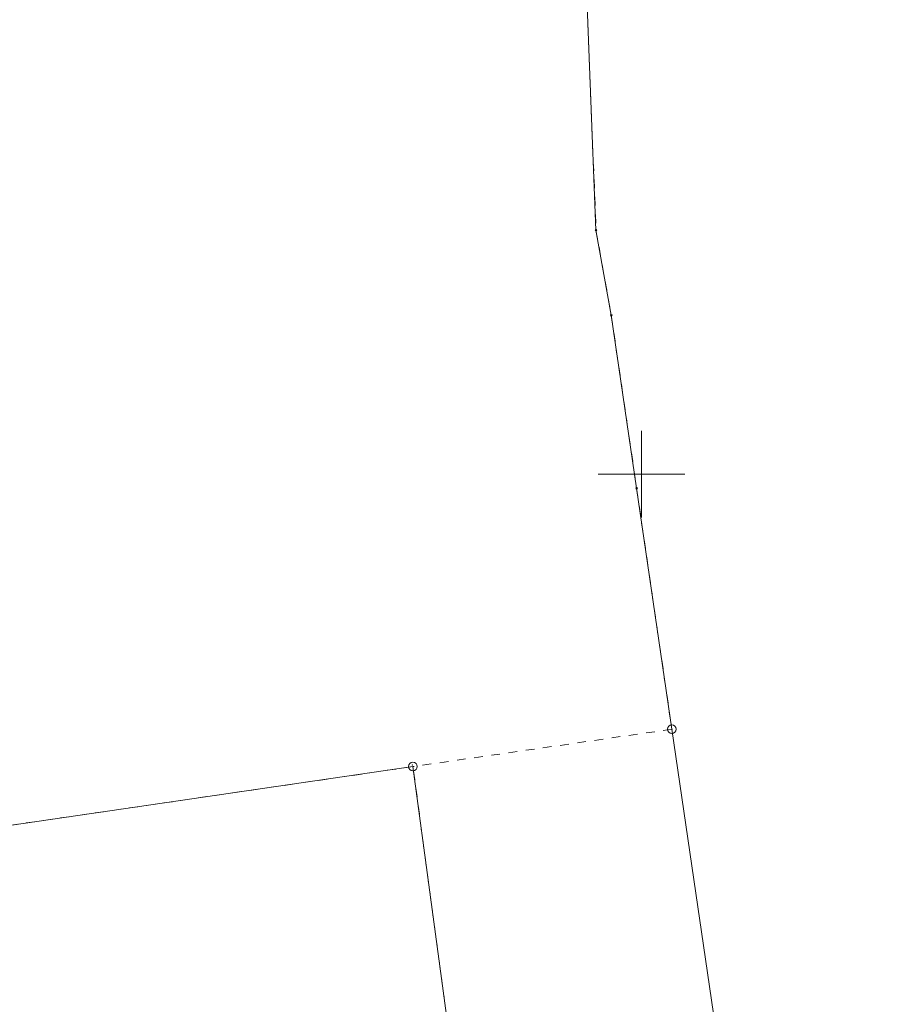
# Model space of a CAD drawing. Extents: x 6456700 to 6518119, y 5963420 to 5980059.
# Tile 242 of 256: x 6512483 to 6512533, y 5966518 to 5966575. Entities that reach past the tile are written whole.
import ezdxf

# ---------------------------------------------------------------- set-up
doc = ezdxf.new("R2010")
doc.units = 0
doc.header["$MEASUREMENT"] = 0
doc.linetypes.add('L_0_03', pattern=[1, 0.5, -0.5])
doc.layers.get('0').update_dxf_attribs({"color": 2, "linetype": 'CONTINUOUS', "lineweight": 5})
for name, color, linetype, lineweight in [('202_punkt_graniczny', 7, 'CONTINUOUS', 18), ('203_punkt_graniczny', 7, 'CONTINUOUS', 18), ('218_kontur_uzytku_gruntowego', 96, 'L_0_03', 18), ('219_dzialka_ewidencyjna', 7, 'CONTINUOUS', 18), ('9mm Kreska ciągła', 252, 'CONTINUOUS', 9), ('ogrodzenie_trwale', 7, 'CONTINUOUS', 18), ('siatka_krzyrzy', 7, 'CONTINUOUS', 18)]:
    doc.layers.add(name, color=color, linetype=linetype, lineweight=lineweight)

# ---------------------------------------------------------------- blocks, each defined once
blk = doc.blocks.new('mdcp_nowa')
at = {"layer": '203_punkt_graniczny', "linetype": 'Continuous', "lineweight": 18, "true_color": 0x000000}
for points in [[(6495247.38, 5983014.005, 1), (6495247.38, 5983014.095, 1)], [(6495248.26, 5983009.105, 1), (6495248.26, 5983009.195, 1)], [(6495249.72, 5982999.145, 1), (6495249.72, 5982999.235, 1)]]:
    blk.add_hatch(color=18, dxfattribs=at).paths.add_polyline_path(points)
at = {"layer": '202_punkt_graniczny', "color": 7, "linetype": 'Continuous', "lineweight": 18}
for centre in [(6495251.75, 5982985.32), (6495236.84, 5982983.17)]:
    blk.add_circle(centre, 0.25, dxfattribs=at)
at = {"layer": '202_punkt_graniczny'}
for p in [(6495251.75, 5982985.32), (6495236.84, 5982983.17)]:
    blk.add_point(p, dxfattribs=at)
at = {"layer": '203_punkt_graniczny', "color": 7, "linetype": 'Continuous', "lineweight": 18}
for centre in [(6495247.38, 5983014.05), (6495248.26, 5983009.15), (6495249.72, 5982999.19)]:
    blk.add_circle(centre, 0.045, dxfattribs=at)
at = {"layer": '203_punkt_graniczny'}
for p in [(6495247.38, 5983014.05), (6495248.26, 5983009.15), (6495249.72, 5982999.19)]:
    blk.add_point(p, dxfattribs=at)
at = {"layer": '218_kontur_uzytku_gruntowego', "lineweight": 18, "flags": 128}
for points in [[(6495246.72, 5983030.95), (6495247.38, 5983014.05)], [(6495247.38, 5983014.05), (6495248.26, 5983009.15)], [(6495248.26, 5983009.15), (6495249.72, 5982999.19)], [(6495249.72, 5982999.19), (6495251.75, 5982985.32)], [(6495251.75, 5982985.32), (6495236.84, 5982983.17)], [(6495236.84, 5982983.17), (6495210.45, 5982979.32)], [(6495239.88, 5982960.61), (6495236.84, 5982983.17)]]:
    blk.add_lwpolyline(points, dxfattribs=at)
at = {"layer": '218_kontur_uzytku_gruntowego'}
for p in [(6495247.38, 5983014.05), (6495247.38, 5983014.05), (6495248.26, 5983009.15), (6495248.26, 5983009.15), (6495249.72, 5982999.19), (6495249.72, 5982999.19), (6495251.75, 5982985.32), (6495251.75, 5982985.32), (6495236.84, 5982983.17), (6495236.84, 5982983.17), (6495236.84, 5982983.17), (6495236.84, 5982983.17)]:
    blk.add_point(p, dxfattribs=at)
at = {"layer": '219_dzialka_ewidencyjna', "color": 3, "linetype": 'Continuous', "lineweight": 18, "flags": 128}
for points in [[(6495247.38, 5983014.05), (6495246.72, 5983030.95)], [(6495248.26, 5983009.15), (6495247.38, 5983014.05)], [(6495249.72, 5982999.19), (6495248.26, 5983009.15)], [(6495251.75, 5982985.32), (6495249.72, 5982999.19)], [(6495251.75, 5982985.32), (6495261.59, 5982918.06)], [(6495236.84, 5982983.17), (6495210.45, 5982979.32)], [(6495239.88, 5982960.61), (6495236.84, 5982983.17)]]:
    blk.add_lwpolyline(points, dxfattribs=at)
at = {"layer": '219_dzialka_ewidencyjna', "color": 3}
for p in [(6495247.38, 5983014.05), (6495247.38, 5983014.05), (6495248.26, 5983009.15), (6495248.26, 5983009.15), (6495249.72, 5982999.19), (6495249.72, 5982999.19), (6495251.75, 5982985.32), (6495251.75, 5982985.32), (6495236.84, 5982983.17), (6495236.84, 5982983.17)]:
    blk.add_point(p, dxfattribs=at)
at = {"layer": 'ogrodzenie_trwale'}
blk.add_point((6495236.8, 5982983.26), dxfattribs=at)
at = {"layer": 'siatka_krzyrzy', "linetype": 'Continuous', "lineweight": 18, "flags": 128}
for points in [[(6495250, 5982997.5), (6495250, 5983002.5)], [(6495247.5, 5983000), (6495252.5, 5983000)]]:
    blk.add_lwpolyline(points, dxfattribs=at)

msp = doc.modelspace()

# ---------------------------------------------------------------- block references
at = {"linetype": 'ByBlock'}
msp.add_blockref('mdcp_nowa', (17268.786, -16450.998), dxfattribs=at)

# ---------------------------------------------------------------- next in the draw order: hatches: boundary and pattern name
at = {"layer": '9mm Kreska ciągła'}
h = msp.add_hatch(dxfattribs=at)
h.set_pattern_fill('SAND_AND_LIME', color=4, scale=0.1)
h.set_pattern_definition([(37.5, (6512162.38958, 5966557.36103), (-0.006803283, 0.208096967), [0, -0.16416, 0, -0.1836, 0, -0.1755]), (7.5, (6512162.38958, 5966557.36103), (0.191135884, 0.304791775), [0, -0.08856, 0, -0.14796, 0, -0.0567]), (327.5, (6512162.25674, 5966557.36103), (0.33632732, 0.000611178), [0, -0.054, 0, -0.1944, 0, -0.2538]), (317.5, (6512162.25674, 5966557.36103), (0.324661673, 0.09478896), [0, -0.027, 0, -0.12744, 0, -0.1458])])
edge = h.paths.add_edge_path()
edge.add_arc((6512516.367, 5967810.283), 3, 311.5869, 347.3062, ccw=False)
edge.add_arc((6512523.503, 5967802.242), 7.75, 131.5869, 180.7804)
edge.add_line((6512515.753, 5967802.137), (6512515.839, 5967795.832))
edge.add_arc((6512568.134, 5967796.544), 52.3, 180.7804, 202.2888)
edge.add_line((6512519.742, 5967776.708), (6512533.586, 5967742.935))
edge.add_arc((6512443.186, 5967705.88), 97.7, 19.24547, 22.28878, ccw=False)
edge.add_line((6512535.426, 5967738.083), (6512551.885, 5967690.939))
edge.add_arc((6512459.645, 5967658.735), 97.7, 10.33082, 19.24547, ccw=False)
edge.add_line((6512555.761, 5967676.256), (6512567.725, 5967610.623))
edge.add_arc((6512717.556, 5967637.935), 152.3, 190.33082, 193.90778)
edge.add_line((6512569.721, 5967601.328), (6512572.468, 5967590.235))
edge.add_arc((6512477.632, 5967566.752), 97.7, 359.59588, 373.90778, ccw=False)
edge.add_line((6512575.33, 5967566.063), (6512575.106, 5967534.367))
edge.add_arc((6512497.408, 5967534.915), 77.7, 343.87223, 359.59588, ccw=False)
edge.add_line((6512572.05, 5967513.331), (6512569.54, 5967504.651))
edge.add_arc((6512475.685, 5967531.79), 97.7, 339.08524, 343.87223, ccw=False)
edge.add_line((6512566.948, 5967496.914), (6512545.985, 5967442.059))
edge.add_arc((6512524.78, 5967450.162), 22.7, 313.2875, 339.0852, ccw=False)
edge.add_line((6512540.345, 5967433.638), (6512504.063, 5967399.463))
edge.add_line((6512504.063, 5967399.463), (6512490.766, 5967386.938))
edge.add_arc((6512149.514, 5967749.225), 497.7, 309.16671, 313.28749, ccw=False)
edge.add_line((6512463.851, 5967363.353), (6512423.112, 5967330.167))
edge.add_arc((6512437.196, 5967312.877), 22.3, 129.1667, 169.6812)
edge.add_line((6512415.257, 5967316.872), (6512407.758, 5967275.686))
edge.add_arc((6511918.108, 5967364.836), 497.7, 347.25294, 349.68124, ccw=False)
edge.add_line((6512403.541, 5967255.02), (6512392.372, 5967205.646))
edge.add_arc((6512443.383, 5967194.106), 52.3, 167.2529, 172.4126)
edge.add_line((6512391.541, 5967201.011), (6512377.704, 5967097.137))
edge.add_arc((6512429.546, 5967090.232), 52.3, 172.4126, 183.9445)
edge.add_line((6512377.37, 5967086.634), (6512388.786, 5966921.07))
edge.add_arc((6510894.634, 5966818.042), 1497.7, 3.606413, 3.944541, ccw=False)
edge.add_line((6512389.368, 5966912.251), (6512395.777, 5966810.575))
edge.add_arc((6510402.033, 5966684.915), 1997.7, 2.742456, 3.606413, ccw=False)
edge.add_line((6512397.445, 5966780.498), (6512399.171, 5966744.457))
edge.add_arc((6512436.429, 5966746.242), 37.3, 182.7425, 206.0885)
edge.add_line((6512402.929, 5966729.839), (6512452.864, 5966627.857))
edge.add_arc((6512432.477, 5966617.874), 22.7, 6.2671, 26.0885, ccw=False)
edge.add_line((6512455.041, 5966620.352), (6512460.451, 5966571.093))
edge.add_arc((6515444.811, 5966898.838), 3002.303, 186.267142, 186.338012)
edge.add_line((6512460.859, 5966567.402), (6512461.669, 5966560.109))
edge.add_line((6512461.669, 5966560.109), (6512460.465, 5966557.361))
edge.add_line((6512460.465, 5966557.361), (6512465.434, 5966557.916))
edge.add_line((6512465.434, 5966557.916), (6512464.337, 5966567.789))
edge.add_arc((6515444.811, 5966898.838), 2998.803, 186.267142, 186.338012, ccw=False)
edge.add_line((6512463.93, 5966571.475), (6512458.52, 5966620.734))
edge.add_arc((6512432.477, 5966617.874), 26.2, 6.2671, 26.0885)
edge.add_line((6512456.008, 5966629.396), (6512406.072, 5966731.378))
edge.add_arc((6512436.429, 5966746.242), 33.8, 182.7425, 206.0885, ccw=False)
edge.add_line((6512402.667, 5966744.625), (6512400.941, 5966780.666))
edge.add_arc((6510402.033, 5966684.915), 2001.2, 2.742456, 3.606413)
edge.add_line((6512399.27, 5966810.795), (6512392.862, 5966912.471))
edge.add_arc((6510894.634, 5966818.042), 1501.2, 3.606413, 3.944541)
edge.add_line((6512392.278, 5966921.311), (6512380.862, 5967086.875))
edge.add_arc((6512429.546, 5967090.232), 48.8, 172.4126, 183.9445, ccw=False)
edge.add_line((6512381.174, 5967096.675), (6512395.01, 5967200.549))
edge.add_arc((6512443.383, 5967194.106), 48.8, 167.2529, 172.4126, ccw=False)
edge.add_line((6512395.786, 5967204.873), (6512406.955, 5967254.247))
edge.add_arc((6511918.108, 5967364.836), 501.2, 347.25294, 349.68124)
edge.add_line((6512411.202, 5967275.059), (6512418.7, 5967316.245))
edge.add_arc((6512437.196, 5967312.877), 18.8, 129.1667, 169.6812, ccw=False)
edge.add_line((6512425.323, 5967327.453), (6512466.061, 5967360.639))
edge.add_arc((6512149.514, 5967749.225), 501.2, 309.16671, 313.28749)
edge.add_line((6512493.166, 5967384.391), (6512506.462, 5967396.915))
edge.add_line((6512506.462, 5967396.915), (6512542.744, 5967431.09))
edge.add_arc((6512524.78, 5967450.162), 26.2, 313.2875, 339.0852)
edge.add_line((6512549.254, 5967440.809), (6512570.217, 5967495.664))
edge.add_arc((6512475.685, 5967531.79), 101.2, 339.08524, 343.87223)
edge.add_line((6512572.902, 5967503.679), (6512575.412, 5967512.359))
edge.add_arc((6512497.408, 5967534.915), 81.2, 343.87223, 359.59588)
edge.add_line((6512578.606, 5967534.342), (6512578.829, 5967566.038))
edge.add_arc((6512477.632, 5967566.752), 101.2, 359.59588, 373.90778)
edge.add_line((6512575.865, 5967591.076), (6512573.118, 5967602.169))
edge.add_arc((6512717.556, 5967637.935), 148.8, 190.33082, 193.90778, ccw=False)
edge.add_line((6512571.168, 5967611.25), (6512559.204, 5967676.884))
edge.add_arc((6512459.645, 5967658.735), 101.2, 10.33082, 19.24547)
edge.add_line((6512555.189, 5967692.092), (6512538.73, 5967739.237))
edge.add_arc((6512443.186, 5967705.88), 101.2, 19.24547, 22.28878)
edge.add_line((6512536.824, 5967744.262), (6512522.98, 5967778.036))
edge.add_arc((6512568.134, 5967796.544), 48.8, 180.7804, 202.2888, ccw=False)
edge.add_line((6512519.339, 5967795.88), (6512519.305, 5967798.372))
edge.add_arc((6512522.305, 5967798.413), 3, 27.7369, 180.7804, ccw=False)
edge.add_line((6512524.96, 5967799.809), (6512519.294, 5967809.624))
h = msp.add_hatch(dxfattribs=at)
h.set_pattern_fill('SAND_AND_LIME', color=4, scale=0.1)
h.set_pattern_definition([(37.5, (6512460.46478, 5966356.95414), (-0.00680328, 0.20809697), [0, -0.16416, 0, -0.1836, 0, -0.1755]), (7.5, (6512460.46478, 5966356.95414), (0.1911359, 0.30479178), [0, -0.08856, 0, -0.14796, 0, -0.0567]), (-32.5, (6512460.33194, 5966356.95414), (0.33632732, 0.00061118), [0, -0.054, 0, -0.1944, 0, -0.2538]), (-42.5, (6512460.33194, 5966356.95414), (0.32466167, 0.09478896), [0, -0.027, 0, -0.12744, 0, -0.1458])])
h.paths.add_polyline_path([(6512465.434, 5966557.916), (6512460.465, 5966557.361), (6512463.1, 5966531.766, -0.016151), (6512463.542, 5966525.485), (6512464.713, 5966494.68, 0.024197), (6512465.164, 5966489.476), (6512477.819, 5966396.138, 0.038394), (6512478.753, 5966391.79), (6512487.619, 5966361.89), (6512494.298, 5966356.954), (6512483.546, 5966393.211, -0.038394), (6512482.774, 5966396.81), (6512470.118, 5966490.148, -0.024197), (6512469.71, 5966494.87), (6512468.539, 5966525.675, 0.016151), (6512468.074, 5966532.278), (6512465.438, 5966557.873), (6512465.434, 5966557.916)])

doc.saveas('drawing.dxf')
